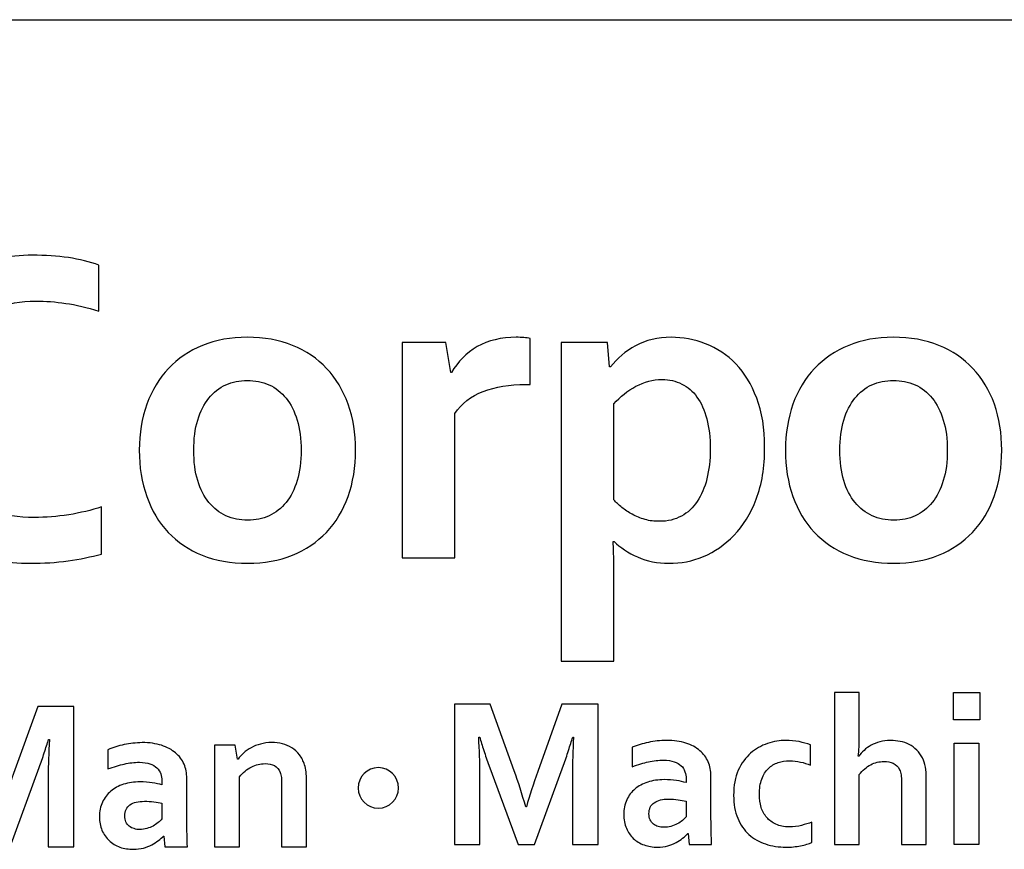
# Model space of a CAD drawing. Header units: inches. Extents: x 0 to 23.4, y 0 to 16.5.
# Tile 20 of 24: x 21.077 to 21.563, y 2.976 to 3.386. Entities that reach past the tile are written whole.
import ezdxf

# ---------------------------------------------------------------- set-up
doc = ezdxf.new("R2010")
doc.units = ezdxf.units.IN
doc.header["$LTSCALE"] = 1.28622
doc.header["$MEASUREMENT"] = 0
doc.layers.add('PRT0004-FORMAT', color=7, linetype='CONTINUOUS')

# ---------------------------------------------------------------- blocks, each defined once
blk = doc.blocks.new('M2I_CORP_CI_01_BL1', base_point=(21.20857, 3.14513))
at = {"layer": 'PRT0004-FORMAT', "color": 7, "linetype": 'CONTINUOUS'}
for p, q in [((21.53833, 3.05341), (21.55131, 3.05341)), ((21.53833, 3.04005), (21.53833, 3.05341)), ((21.55131, 3.05341), (21.55131, 3.04005)), ((21.55131, 3.04005), (21.53833, 3.04005)), ((21.53869, 3.02853), (21.55092, 3.02853)), ((21.53869, 2.97837), (21.53869, 3.02853)), ((21.55092, 3.02853), (21.55092, 2.97837)), ((21.55092, 2.97837), (21.53869, 2.97837))]:
    blk.add_line(p, q, dxfattribs=at)
for points, knots in [([(21.08495, 3.24683), (21.07763, 3.24683), (21.07097, 3.24559), (21.06472, 3.24315), (21.05854, 3.24078), (21.05324, 3.23726), (21.04885, 3.23265), (21.04436, 3.22803), (21.04091, 3.22233), (21.03847, 3.21563), (21.036, 3.2089), (21.03473, 3.20116), (21.03473, 3.19247), (21.03473, 3.18379), (21.03587, 3.17621), (21.03815, 3.16964), (21.04042, 3.1631), (21.04368, 3.1576), (21.0479, 3.15318), (21.05213, 3.14889), (21.0573, 3.1456), (21.06342, 3.14326), (21.0695, 3.14111), (21.07646, 3.13994), (21.08417, 3.13994), (21.08983, 3.13994), (21.09549, 3.14043), (21.10122, 3.14131), (21.10701, 3.14218), (21.11241, 3.14355), (21.11748, 3.14518), (21.11748, 3.14518), (21.11748, 3.12189), (21.11748, 3.12189), (21.11231, 3.12052), (21.10681, 3.11932), (21.10089, 3.1185), (21.09497, 3.11766), (21.08882, 3.1173), (21.08245, 3.1173), (21.07006, 3.1173), (21.05906, 3.11899), (21.04973, 3.12263), (21.04019, 3.12618), (21.03226, 3.13112), (21.02601, 3.13766), (21.01967, 3.14397), (21.01492, 3.15185), (21.01177, 3.16079), (21.00858, 3.16983), (21.00698, 3.17992), (21.00698, 3.19085), (21.00698, 3.20191), (21.00871, 3.21228), (21.01209, 3.22185), (21.01551, 3.23151), (21.02039, 3.23977), (21.02679, 3.24683), (21.03323, 3.25376), (21.0412, 3.25938), (21.0508, 3.26332), (21.06043, 3.26742), (21.07132, 3.26937), (21.08339, 3.2695), (21.0897, 3.2695), (21.09553, 3.26911), (21.10109, 3.2683), (21.10665, 3.26742), (21.11166, 3.26621), (21.11612, 3.26462), (21.11612, 3.26462), (21.11612, 3.24182), (21.11612, 3.24182), (21.11026, 3.24371), (21.10483, 3.24501), (21.09979, 3.24569), (21.09474, 3.2465), (21.08983, 3.24683), (21.08495, 3.24683)], [0, 0, 0, 0, 1, 1, 1, 2, 2, 2, 3, 3, 3, 4, 4, 4, 5, 5, 5, 6, 6, 6, 7, 7, 7, 8, 8, 8, 9, 9, 9, 10, 10, 10, 11, 11, 11, 12, 12, 12, 13, 13, 13, 14, 14, 14, 15, 15, 15, 16, 16, 16, 17, 17, 17, 18, 18, 18, 19, 19, 19, 20, 20, 20, 21, 21, 21, 22, 22, 22, 23, 23, 23, 24, 24, 24, 25, 25, 25, 26, 26, 26, 26]), ([(21.24298, 3.17315), (21.24298, 3.16479), (21.24171, 3.15721), (21.23924, 3.15035), (21.23676, 3.14336), (21.23315, 3.13747), (21.22853, 3.13259), (21.22391, 3.12777), (21.21829, 3.124), (21.21172, 3.12127), (21.20515, 3.11863), (21.19773, 3.1173), (21.18963, 3.1173), (21.18134, 3.1173), (21.17376, 3.11863), (21.16719, 3.12127), (21.16061, 3.124), (21.15505, 3.12777), (21.15037, 3.13259), (21.14581, 3.13747), (21.1422, 3.14336), (21.13983, 3.15035), (21.13732, 3.15721), (21.13609, 3.16479), (21.13609, 3.17315), (21.13609, 3.18148), (21.13736, 3.18906), (21.13983, 3.19595), (21.14233, 3.20278), (21.14591, 3.2087), (21.15056, 3.21352), (21.15518, 3.21846), (21.16078, 3.2222), (21.16738, 3.22497), (21.17398, 3.22764), (21.18134, 3.22894), (21.1894, 3.22894), (21.19773, 3.22894), (21.20524, 3.22764), (21.21185, 3.22497), (21.21848, 3.2222), (21.22411, 3.21846), (21.22866, 3.21352), (21.23328, 3.2087), (21.23683, 3.20278), (21.23927, 3.19595), (21.24171, 3.18906), (21.24298, 3.18148), (21.24298, 3.17315)], [0, 0, 0, 0, 1, 1, 1, 2, 2, 2, 3, 3, 3, 4, 4, 4, 5, 5, 5, 6, 6, 6, 7, 7, 7, 8, 8, 8, 9, 9, 9, 10, 10, 10, 11, 11, 11, 12, 12, 12, 13, 13, 13, 14, 14, 14, 15, 15, 15, 16, 16, 16, 16]), ([(21.32918, 3.20571), (21.32918, 3.20571), (21.327, 3.20571), (21.327, 3.20571), (21.31899, 3.20571), (21.312, 3.20448), (21.30602, 3.20223), (21.29993, 3.19982), (21.29531, 3.19612), (21.292, 3.19127), (21.292, 3.19127), (21.292, 3.12), (21.292, 3.12), (21.292, 3.12), (21.26604, 3.12), (21.26604, 3.12), (21.26604, 3.12), (21.26604, 3.22637), (21.26604, 3.22637), (21.26604, 3.22637), (21.28751, 3.22637), (21.28751, 3.22637), (21.28751, 3.22637), (21.28995, 3.21157), (21.28995, 3.21157), (21.28995, 3.21157), (21.29034, 3.21157), (21.29034, 3.21157), (21.29349, 3.2169), (21.29766, 3.22113), (21.30309, 3.22435), (21.30846, 3.22734), (21.31486, 3.22894), (21.32235, 3.22894), (21.32501, 3.22894), (21.32735, 3.22874), (21.32918, 3.22838), (21.32918, 3.22838), (21.32918, 3.20571), (21.32918, 3.20571)], [0, 0, 0, 0, 1, 1, 1, 2, 2, 2, 3, 3, 3, 4, 4, 4, 5, 5, 5, 6, 6, 6, 7, 7, 7, 8, 8, 8, 9, 9, 9, 10, 10, 10, 11, 11, 11, 12, 12, 12, 13, 13, 13, 13]), ([(21.39771, 3.1173), (21.39202, 3.1173), (21.38688, 3.11824), (21.38226, 3.12042), (21.37758, 3.1225), (21.37367, 3.12501), (21.37065, 3.12813), (21.37065, 3.12813), (21.37023, 3.12813), (21.37023, 3.12813), (21.37029, 3.12667), (21.37039, 3.12462), (21.37039, 3.12189), (21.37058, 3.11925), (21.37058, 3.11636), (21.37058, 3.1132), (21.37058, 3.1132), (21.37058, 3.06903), (21.37058, 3.06903), (21.37058, 3.06903), (21.34456, 3.06903), (21.34456, 3.06903), (21.34456, 3.06903), (21.34456, 3.22637), (21.34456, 3.22637), (21.34456, 3.22637), (21.36733, 3.22637), (21.36733, 3.22637), (21.36733, 3.22637), (21.36841, 3.2143), (21.36841, 3.2143), (21.36841, 3.2143), (21.36896, 3.2143), (21.36896, 3.2143), (21.37215, 3.21859), (21.37628, 3.22201), (21.38129, 3.22474), (21.38633, 3.22757), (21.39218, 3.22894), (21.39888, 3.22894), (21.40464, 3.22894), (21.41027, 3.22783), (21.41583, 3.22575), (21.42149, 3.22347), (21.4265, 3.22025), (21.43086, 3.2158), (21.43509, 3.21134), (21.4385, 3.20571), (21.44111, 3.19888), (21.44381, 3.19208), (21.44504, 3.18392), (21.44504, 3.17465), (21.44504, 3.16479), (21.44368, 3.15624), (21.44088, 3.14902), (21.43811, 3.14179), (21.43444, 3.13587), (21.42988, 3.13112), (21.42533, 3.12644), (21.42035, 3.12299), (21.41482, 3.12059), (21.40923, 3.11837), (21.40363, 3.1173), (21.39771, 3.1173)], [0, 0, 0, 0, 1, 1, 1, 2, 2, 2, 3, 3, 3, 4, 4, 4, 5, 5, 5, 6, 6, 6, 7, 7, 7, 8, 8, 8, 9, 9, 9, 10, 10, 10, 11, 11, 11, 12, 12, 12, 13, 13, 13, 14, 14, 14, 15, 15, 15, 16, 16, 16, 17, 17, 17, 18, 18, 18, 19, 19, 19, 20, 20, 20, 21, 21, 21, 21]), ([(21.56218, 3.17315), (21.56218, 3.16479), (21.56094, 3.15721), (21.55844, 3.15035), (21.556, 3.14336), (21.55235, 3.13747), (21.54773, 3.13259), (21.54308, 3.12777), (21.53745, 3.124), (21.53092, 3.12127), (21.52428, 3.11863), (21.51696, 3.1173), (21.5089, 3.1173), (21.50047, 3.1173), (21.49302, 3.11863), (21.48639, 3.12127), (21.47978, 3.124), (21.47422, 3.12777), (21.4696, 3.13259), (21.46498, 3.13747), (21.46144, 3.14336), (21.45896, 3.15035), (21.45656, 3.15721), (21.45532, 3.16479), (21.45532, 3.17315), (21.45532, 3.18148), (21.45656, 3.18906), (21.45903, 3.19595), (21.4615, 3.20278), (21.46508, 3.2087), (21.46967, 3.21352), (21.47438, 3.21846), (21.47998, 3.2222), (21.48655, 3.22497), (21.49315, 3.22764), (21.50047, 3.22894), (21.5086, 3.22894), (21.51696, 3.22894), (21.52444, 3.22764), (21.53105, 3.22497), (21.53768, 3.2222), (21.54331, 3.21846), (21.5479, 3.21352), (21.55245, 3.2087), (21.55606, 3.20278), (21.5585, 3.19595), (21.56094, 3.18906), (21.56218, 3.18148), (21.56218, 3.17315)], [0, 0, 0, 0, 1, 1, 1, 2, 2, 2, 3, 3, 3, 4, 4, 4, 5, 5, 5, 6, 6, 6, 7, 7, 7, 8, 8, 8, 9, 9, 9, 10, 10, 10, 11, 11, 11, 12, 12, 12, 13, 13, 13, 14, 14, 14, 15, 15, 15, 16, 16, 16, 16]), ([(21.21604, 3.17315), (21.21604, 3.17871), (21.21546, 3.18366), (21.21409, 3.18802), (21.21279, 3.19238), (21.211, 3.19595), (21.20863, 3.19888), (21.20628, 3.20178), (21.20342, 3.20402), (21.20017, 3.20548), (21.19692, 3.20692), (21.19331, 3.2076), (21.1894, 3.2076), (21.18566, 3.2076), (21.18212, 3.20692), (21.17886, 3.20548), (21.17561, 3.20402), (21.17278, 3.20178), (21.17044, 3.19888), (21.16806, 3.19595), (21.16624, 3.19238), (21.16501, 3.18802), (21.16361, 3.18366), (21.16302, 3.17871), (21.16302, 3.17315), (21.16302, 3.16746), (21.16361, 3.16248), (21.16501, 3.15822), (21.16624, 3.15386), (21.16813, 3.15035), (21.1705, 3.14736), (21.17285, 3.14446), (21.17571, 3.14222), (21.17893, 3.14079), (21.18218, 3.13929), (21.18582, 3.13864), (21.18963, 3.13864), (21.19353, 3.13864), (21.19705, 3.13929), (21.2003, 3.14079), (21.20349, 3.14222), (21.20628, 3.14446), (21.20863, 3.14736), (21.211, 3.15035), (21.21279, 3.15386), (21.21409, 3.15822), (21.21546, 3.16248), (21.21604, 3.16746), (21.21604, 3.17315)], [0, 0, 0, 0, 1, 1, 1, 2, 2, 2, 3, 3, 3, 4, 4, 4, 5, 5, 5, 6, 6, 6, 7, 7, 7, 8, 8, 8, 9, 9, 9, 10, 10, 10, 11, 11, 11, 12, 12, 12, 13, 13, 13, 14, 14, 14, 15, 15, 15, 16, 16, 16, 16]), ([(21.39433, 3.20815), (21.38984, 3.20809), (21.38555, 3.20688), (21.38145, 3.20474), (21.37729, 3.20252), (21.37367, 3.19966), (21.37058, 3.19602), (21.37058, 3.19602), (21.37058, 3.14862), (21.37058, 3.14862), (21.37166, 3.14742), (21.37296, 3.14615), (21.37452, 3.14492), (21.37602, 3.14362), (21.37781, 3.14254), (21.37963, 3.1415), (21.38151, 3.14056), (21.38369, 3.13961), (21.38594, 3.13896), (21.38822, 3.13825), (21.39062, 3.13805), (21.39316, 3.13805), (21.39719, 3.13805), (21.40074, 3.13883), (21.40389, 3.14066), (21.40702, 3.14222), (21.40968, 3.14475), (21.4117, 3.14791), (21.41381, 3.1511), (21.41544, 3.15468), (21.41648, 3.15907), (21.41759, 3.16343), (21.41817, 3.16834), (21.41817, 3.17374), (21.41817, 3.17936), (21.41759, 3.18434), (21.41645, 3.18863), (21.41531, 3.19296), (21.41375, 3.19654), (21.4116, 3.1994), (21.40959, 3.20233), (21.40702, 3.20441), (21.40412, 3.20584), (21.40119, 3.20734), (21.39794, 3.20815), (21.39433, 3.20815)], [0, 0, 0, 0, 1, 1, 1, 2, 2, 2, 3, 3, 3, 4, 4, 4, 5, 5, 5, 6, 6, 6, 7, 7, 7, 8, 8, 8, 9, 9, 9, 10, 10, 10, 11, 11, 11, 12, 12, 12, 13, 13, 13, 14, 14, 14, 15, 15, 15, 15]), ([(21.53528, 3.17315), (21.53528, 3.17871), (21.53469, 3.18366), (21.53329, 3.18802), (21.53199, 3.19238), (21.53014, 3.19595), (21.52786, 3.19888), (21.52552, 3.20178), (21.52265, 3.20402), (21.51934, 3.20548), (21.51608, 3.20692), (21.51241, 3.2076), (21.5086, 3.2076), (21.50483, 3.2076), (21.50128, 3.20692), (21.49803, 3.20548), (21.49478, 3.20402), (21.49192, 3.20178), (21.48964, 3.19888), (21.4873, 3.19595), (21.48544, 3.19238), (21.48414, 3.18802), (21.48284, 3.18366), (21.48216, 3.17871), (21.48216, 3.17315), (21.48216, 3.16746), (21.48284, 3.16248), (21.48414, 3.15822), (21.48544, 3.15386), (21.4873, 3.15035), (21.48967, 3.14736), (21.49205, 3.14446), (21.49488, 3.14222), (21.49816, 3.14079), (21.50141, 3.13929), (21.50496, 3.13864), (21.5089, 3.13864), (21.51277, 3.13864), (21.51628, 3.13929), (21.51947, 3.14079), (21.52269, 3.14222), (21.52552, 3.14446), (21.52786, 3.14736), (21.53014, 3.15035), (21.53199, 3.15386), (21.53329, 3.15822), (21.53469, 3.16248), (21.53528, 3.16746), (21.53528, 3.17315)], [0, 0, 0, 0, 1, 1, 1, 2, 2, 2, 3, 3, 3, 4, 4, 4, 5, 5, 5, 6, 6, 6, 7, 7, 7, 8, 8, 8, 9, 9, 9, 10, 10, 10, 11, 11, 11, 12, 12, 12, 13, 13, 13, 14, 14, 14, 15, 15, 15, 16, 16, 16, 16]), ([(21.49179, 3.03292), (21.49179, 3.03025), (21.49179, 3.02817), (21.49166, 3.02661), (21.49162, 3.02485), (21.49152, 3.02333), (21.4913, 3.02199), (21.4913, 3.02199), (21.49152, 3.02199), (21.49152, 3.02199), (21.49221, 3.02297), (21.49309, 3.02391), (21.49413, 3.02492), (21.49517, 3.02586), (21.49634, 3.02668), (21.49761, 3.02742), (21.49891, 3.02811), (21.50034, 3.02856), (21.50197, 3.02912), (21.50353, 3.02957), (21.50525, 3.0298), (21.5072, 3.0298), (21.5089, 3.0298), (21.51046, 3.0296), (21.51202, 3.02934), (21.51361, 3.02899), (21.51511, 3.02853), (21.51641, 3.02778), (21.51778, 3.0271), (21.51908, 3.02622), (21.52015, 3.02505), (21.52135, 3.02398), (21.5222, 3.02268), (21.52301, 3.02115), (21.5237, 3.01981), (21.52412, 3.01835), (21.52444, 3.01666), (21.52477, 3.0151), (21.5249, 3.01298), (21.5249, 3.01067), (21.5249, 3.01067), (21.5249, 2.97837), (21.5249, 2.97837), (21.5249, 2.97837), (21.51264, 2.97837), (21.51264, 2.97837), (21.51264, 2.97837), (21.51264, 3.00898), (21.51264, 3.00898), (21.51264, 3.01061), (21.51257, 3.01175), (21.51241, 3.01285), (21.51228, 3.0138), (21.51208, 3.01461), (21.51172, 3.01536), (21.51101, 3.01679), (21.50994, 3.01793), (21.5086, 3.01854), (21.50727, 3.01923), (21.50571, 3.01942), (21.50405, 3.01942), (21.50164, 3.01942), (21.49943, 3.0189), (21.49741, 3.0178), (21.49536, 3.01666), (21.49351, 3.0151), (21.49179, 3.01292), (21.49179, 3.01292), (21.49179, 2.97837), (21.49179, 2.97837), (21.49179, 2.97837), (21.47959, 2.97837), (21.47959, 2.97837), (21.47959, 2.97837), (21.47959, 3.05341), (21.47959, 3.05341), (21.47959, 3.05341), (21.49179, 3.05341), (21.49179, 3.05341), (21.49179, 3.05341), (21.49179, 3.03292), (21.49179, 3.03292)], [0, 0, 0, 0, 1, 1, 1, 2, 2, 2, 3, 3, 3, 4, 4, 4, 5, 5, 5, 6, 6, 6, 7, 7, 7, 8, 8, 8, 9, 9, 9, 10, 10, 10, 11, 11, 11, 12, 12, 12, 13, 13, 13, 14, 14, 14, 15, 15, 15, 16, 16, 16, 17, 17, 17, 18, 18, 18, 19, 19, 19, 20, 20, 20, 21, 21, 21, 22, 22, 22, 23, 23, 23, 24, 24, 24, 25, 25, 25, 26, 26, 26, 27, 27, 27, 27]), ([(21.06836, 2.99587), (21.06986, 3.00137), (21.07178, 3.00722), (21.07402, 3.01344), (21.07402, 3.01344), (21.08593, 3.04658), (21.08593, 3.04658), (21.08593, 3.04658), (21.10372, 3.04658), (21.10372, 3.04658), (21.10372, 3.04658), (21.10372, 2.97727), (21.10372, 2.97727), (21.10372, 2.97727), (21.0911, 2.97727), (21.0911, 2.97727), (21.0911, 2.97727), (21.0911, 3.01236), (21.0911, 3.01236), (21.0911, 3.01757), (21.09133, 3.02349), (21.09169, 3.03025), (21.09169, 3.03025), (21.09126, 3.03025), (21.09126, 3.03025), (21.09061, 3.0283), (21.08996, 3.02616), (21.08915, 3.02362), (21.08834, 3.02118), (21.08752, 3.0188), (21.08665, 3.0165), (21.08665, 3.0165), (21.0724, 2.97727), (21.0724, 2.97727), (21.0724, 2.97727), (21.06417, 2.97727), (21.06417, 2.97727), (21.06417, 2.97727), (21.04982, 3.0165), (21.04982, 3.0165), (21.04898, 3.0188), (21.04813, 3.02118), (21.04735, 3.02362), (21.04657, 3.02616), (21.04585, 3.0283), (21.04527, 3.03025), (21.04527, 3.03025), (21.04481, 3.03025), (21.04481, 3.03025), (21.0452, 3.02391), (21.0454, 3.01799), (21.0454, 3.01243), (21.0454, 3.01243), (21.0454, 2.97727), (21.0454, 2.97727), (21.0454, 2.97727), (21.03275, 2.97727), (21.03275, 2.97727), (21.03275, 2.97727), (21.03275, 3.04658), (21.03275, 3.04658), (21.03275, 3.04658), (21.05041, 3.04658), (21.05041, 3.04658), (21.05041, 3.04658), (21.06241, 3.01363), (21.06241, 3.01363), (21.0644, 3.0081), (21.06628, 3.00225), (21.06804, 2.99587), (21.06804, 2.99587), (21.06836, 2.99587), (21.06836, 2.99587)], [0, 0, 0, 0, 1, 1, 1, 2, 2, 2, 3, 3, 3, 4, 4, 4, 5, 5, 5, 6, 6, 6, 7, 7, 7, 8, 8, 8, 9, 9, 9, 10, 10, 10, 11, 11, 11, 12, 12, 12, 13, 13, 13, 14, 14, 14, 15, 15, 15, 16, 16, 16, 17, 17, 17, 18, 18, 18, 19, 19, 19, 20, 20, 20, 21, 21, 21, 22, 22, 22, 23, 23, 23, 24, 24, 24, 24]), ([(21.32735, 2.99704), (21.32885, 3.00244), (21.33074, 3.00827), (21.33298, 3.01451), (21.33298, 3.01451), (21.34492, 3.04766), (21.34492, 3.04766), (21.34492, 3.04766), (21.36271, 3.04766), (21.36271, 3.04766), (21.36271, 3.04766), (21.36271, 2.97837), (21.36271, 2.97837), (21.36271, 2.97837), (21.35009, 2.97837), (21.35009, 2.97837), (21.35009, 2.97837), (21.35009, 3.01353), (21.35009, 3.01353), (21.35009, 3.01858), (21.35029, 3.02466), (21.35064, 3.03143), (21.35064, 3.03143), (21.35022, 3.03143), (21.35022, 3.03143), (21.3496, 3.02947), (21.34892, 3.02726), (21.34811, 3.02485), (21.34736, 3.02235), (21.34655, 3.01998), (21.3456, 3.01757), (21.3456, 3.01757), (21.33132, 2.97837), (21.33132, 2.97837), (21.33132, 2.97837), (21.32322, 2.97837), (21.32322, 2.97837), (21.32322, 2.97837), (21.30872, 3.01757), (21.30872, 3.01757), (21.30794, 3.01998), (21.30706, 3.02235), (21.30631, 3.02485), (21.30553, 3.02726), (21.30478, 3.02947), (21.30426, 3.03143), (21.30426, 3.03143), (21.3038, 3.03143), (21.3038, 3.03143), (21.30413, 3.02505), (21.30439, 3.01906), (21.30439, 3.0136), (21.30439, 3.0136), (21.30439, 2.97837), (21.30439, 2.97837), (21.30439, 2.97837), (21.29177, 2.97837), (21.29177, 2.97837), (21.29177, 2.97837), (21.29177, 3.04766), (21.29177, 3.04766), (21.29177, 3.04766), (21.30943, 3.04766), (21.30943, 3.04766), (21.30943, 3.04766), (21.32134, 3.0148), (21.32134, 3.0148), (21.32335, 3.00921), (21.32524, 3.00326), (21.327, 2.99704), (21.327, 2.99704), (21.32735, 2.99704), (21.32735, 2.99704)], [0, 0, 0, 0, 1, 1, 1, 2, 2, 2, 3, 3, 3, 4, 4, 4, 5, 5, 5, 6, 6, 6, 7, 7, 7, 8, 8, 8, 9, 9, 9, 10, 10, 10, 11, 11, 11, 12, 12, 12, 13, 13, 13, 14, 14, 14, 15, 15, 15, 16, 16, 16, 17, 17, 17, 18, 18, 18, 19, 19, 19, 20, 20, 20, 21, 21, 21, 22, 22, 22, 23, 23, 23, 24, 24, 24, 24]), ([(21.14825, 2.98257), (21.14825, 2.98257), (21.14806, 2.98257), (21.14806, 2.98257), (21.14738, 2.98188), (21.14656, 2.98114), (21.14559, 2.98036), (21.14458, 2.97964), (21.1435, 2.97896), (21.14227, 2.97818), (21.141, 2.97762), (21.13963, 2.97701), (21.13814, 2.97662), (21.13658, 2.97629), (21.13498, 2.97603), (21.13323, 2.97603), (21.13082, 2.97603), (21.12861, 2.97642), (21.12652, 2.97707), (21.12444, 2.97782), (21.12265, 2.97896), (21.12122, 2.98036), (21.11979, 2.98175), (21.11859, 2.98338), (21.11764, 2.98543), (21.11683, 2.98735), (21.11644, 2.98963), (21.11644, 2.99213), (21.11644, 2.9948), (21.1169, 2.99717), (21.1179, 2.99929), (21.11895, 3.00143), (21.12025, 3.00326), (21.12204, 3.00469), (21.12376, 3.00625), (21.12587, 3.00739), (21.12838, 3.00817), (21.13082, 3.00898), (21.13352, 3.00931), (21.13645, 3.00931), (21.13866, 3.00931), (21.14064, 3.00921), (21.1425, 3.00888), (21.14432, 3.00862), (21.14591, 3.00827), (21.14731, 3.00788), (21.14731, 3.00788), (21.14731, 3.00996), (21.14731, 3.00996), (21.14731, 3.01106), (21.14708, 3.01223), (21.14669, 3.01331), (21.1463, 3.01435), (21.14565, 3.01536), (21.14481, 3.01623), (21.1439, 3.01708), (21.14272, 3.0178), (21.14139, 3.01828), (21.13999, 3.01874), (21.13817, 3.01903), (21.13619, 3.01903), (21.13365, 3.01903), (21.13121, 3.01874), (21.1287, 3.01812), (21.1262, 3.0176), (21.12353, 3.01679), (21.1206, 3.01571), (21.1206, 3.01571), (21.1206, 3.02518), (21.1206, 3.02518), (21.12314, 3.02642), (21.12581, 3.0272), (21.12867, 3.02778), (21.1315, 3.0283), (21.1344, 3.02856), (21.13758, 3.02876), (21.1412, 3.02876), (21.14442, 3.02824), (21.14708, 3.02742), (21.14991, 3.02651), (21.15222, 3.02518), (21.15401, 3.02362), (21.1559, 3.02215), (21.1573, 3.02027), (21.15821, 3.01812), (21.15912, 3.01594), (21.15954, 3.01363), (21.15954, 3.01106), (21.15954, 3.01106), (21.15954, 2.9922), (21.15954, 2.9922), (21.15954, 2.98894), (21.15957, 2.98608), (21.1597, 2.98374), (21.1597, 2.98136), (21.15983, 2.97919), (21.1599, 2.97727), (21.1599, 2.97727), (21.14877, 2.97727), (21.14877, 2.97727), (21.14877, 2.97727), (21.14825, 2.98257), (21.14825, 2.98257)], [0, 0, 0, 0, 1, 1, 1, 2, 2, 2, 3, 3, 3, 4, 4, 4, 5, 5, 5, 6, 6, 6, 7, 7, 7, 8, 8, 8, 9, 9, 9, 10, 10, 10, 11, 11, 11, 12, 12, 12, 13, 13, 13, 14, 14, 14, 15, 15, 15, 16, 16, 16, 17, 17, 17, 18, 18, 18, 19, 19, 19, 20, 20, 20, 21, 21, 21, 22, 22, 22, 23, 23, 23, 24, 24, 24, 25, 25, 25, 26, 26, 26, 27, 27, 27, 28, 28, 28, 29, 29, 29, 30, 30, 30, 31, 31, 31, 32, 32, 32, 33, 33, 33, 34, 34, 34, 34]), ([(21.18462, 3.02056), (21.18462, 3.02056), (21.18488, 3.02056), (21.18488, 3.02056), (21.1856, 3.02154), (21.18651, 3.02255), (21.18755, 3.02349), (21.18872, 3.02459), (21.18989, 3.02547), (21.19142, 3.02622), (21.19279, 3.02697), (21.19425, 3.02765), (21.19604, 3.02804), (21.19773, 3.02853), (21.19955, 3.02876), (21.2015, 3.02876), (21.20329, 3.02876), (21.20508, 3.02853), (21.2068, 3.02811), (21.20846, 3.02772), (21.20999, 3.0271), (21.21149, 3.02616), (21.21286, 3.02534), (21.21416, 3.02411), (21.2152, 3.02268), (21.21634, 3.02128), (21.21715, 3.01968), (21.21773, 3.0178), (21.21816, 3.01666), (21.21832, 3.01558), (21.21848, 3.01422), (21.21865, 3.01298), (21.21865, 3.01145), (21.21865, 3.00996), (21.21865, 3.00996), (21.21865, 2.97727), (21.21865, 2.97727), (21.21865, 2.97727), (21.20635, 2.97727), (21.20635, 2.97727), (21.20635, 2.97727), (21.20635, 3.00804), (21.20635, 3.00804), (21.20635, 3.00931), (21.20635, 3.01051), (21.20628, 3.01142), (21.20612, 3.01236), (21.20602, 3.01324), (21.20567, 3.01399), (21.20508, 3.01558), (21.20417, 3.01666), (21.20284, 3.01737), (21.20163, 3.01812), (21.2001, 3.01835), (21.19825, 3.01835), (21.19591, 3.01835), (21.19366, 3.01786), (21.19145, 3.01666), (21.18924, 3.01568), (21.18732, 3.01399), (21.1856, 3.01181), (21.1856, 3.01181), (21.1856, 2.97727), (21.1856, 2.97727), (21.1856, 2.97727), (21.1733, 2.97727), (21.1733, 2.97727), (21.1733, 2.97727), (21.1733, 3.02749), (21.1733, 3.02749), (21.1733, 3.02749), (21.18348, 3.02749), (21.18348, 3.02749), (21.18348, 3.02749), (21.18462, 3.02056), (21.18462, 3.02056)], [0, 0, 0, 0, 1, 1, 1, 2, 2, 2, 3, 3, 3, 4, 4, 4, 5, 5, 5, 6, 6, 6, 7, 7, 7, 8, 8, 8, 9, 9, 9, 10, 10, 10, 11, 11, 11, 12, 12, 12, 13, 13, 13, 14, 14, 14, 15, 15, 15, 16, 16, 16, 17, 17, 17, 18, 18, 18, 19, 19, 19, 20, 20, 20, 21, 21, 21, 22, 22, 22, 23, 23, 23, 24, 24, 24, 25, 25, 25, 25]), ([(21.40724, 2.9838), (21.40724, 2.9838), (21.40702, 2.9838), (21.40702, 2.9838), (21.4063, 2.98302), (21.40552, 2.98231), (21.40451, 2.98153), (21.40357, 2.98075), (21.40243, 2.98), (21.40126, 2.97938), (21.39996, 2.97873), (21.39859, 2.97808), (21.39713, 2.97772), (21.39563, 2.97727), (21.39397, 2.97707), (21.39218, 2.97707), (21.38978, 2.97707), (21.38753, 2.97746), (21.38555, 2.97818), (21.3834, 2.97896), (21.38158, 2.98), (21.38015, 2.98143), (21.37872, 2.98286), (21.37758, 2.98452), (21.37673, 2.98641), (21.37589, 2.98849), (21.3754, 2.9908), (21.3754, 2.99314), (21.3754, 2.99587), (21.37589, 2.99831), (21.3769, 3.00043), (21.37787, 3.00261), (21.3793, 3.00439), (21.38096, 3.00579), (21.38275, 3.00732), (21.38486, 3.00833), (21.38727, 3.00924), (21.38978, 3.01002), (21.39251, 3.01044), (21.3954, 3.01044), (21.39758, 3.01044), (21.39957, 3.01018), (21.40145, 3.01002), (21.40328, 3.00973), (21.40484, 3.00931), (21.4063, 3.00898), (21.4063, 3.00898), (21.4063, 3.01093), (21.4063, 3.01093), (21.4063, 3.01217), (21.40607, 3.01331), (21.40568, 3.01435), (21.40529, 3.01558), (21.40464, 3.0165), (21.40376, 3.01734), (21.40289, 3.01812), (21.40171, 3.0188), (21.40032, 3.01929), (21.39888, 3.01981), (21.39719, 3.02004), (21.39511, 3.02004), (21.39267, 3.02004), (21.39017, 3.01981), (21.3876, 3.01923), (21.38525, 3.01874), (21.38252, 3.01786), (21.37963, 3.01679), (21.37963, 3.01679), (21.37963, 3.02642), (21.37963, 3.02642), (21.38213, 3.02749), (21.3848, 3.02824), (21.3876, 3.02882), (21.39046, 3.02947), (21.39345, 3.02977), (21.39657, 3.0298), (21.40015, 3.0298), (21.40337, 3.02934), (21.40607, 3.02847), (21.40887, 3.02765), (21.41115, 3.02642), (21.413, 3.02472), (21.41482, 3.02329), (21.41622, 3.02128), (21.41713, 3.01923), (21.41811, 3.01708), (21.4185, 3.0148), (21.4185, 3.01223), (21.4185, 3.01223), (21.4185, 2.99337), (21.4185, 2.99337), (21.4185, 2.98998), (21.41863, 2.98712), (21.41863, 2.98478), (21.41869, 2.98244), (21.41876, 2.98023), (21.41879, 2.97837), (21.41879, 2.97837), (21.4077, 2.97837), (21.4077, 2.97837), (21.4077, 2.97837), (21.40724, 2.9838), (21.40724, 2.9838)], [0, 0, 0, 0, 1, 1, 1, 2, 2, 2, 3, 3, 3, 4, 4, 4, 5, 5, 5, 6, 6, 6, 7, 7, 7, 8, 8, 8, 9, 9, 9, 10, 10, 10, 11, 11, 11, 12, 12, 12, 13, 13, 13, 14, 14, 14, 15, 15, 15, 16, 16, 16, 17, 17, 17, 18, 18, 18, 19, 19, 19, 20, 20, 20, 21, 21, 21, 22, 22, 22, 23, 23, 23, 24, 24, 24, 25, 25, 25, 26, 26, 26, 27, 27, 27, 28, 28, 28, 29, 29, 29, 30, 30, 30, 31, 31, 31, 32, 32, 32, 33, 33, 33, 34, 34, 34, 34]), ([(21.4684, 2.97948), (21.46687, 2.97879), (21.46498, 2.97818), (21.46274, 2.97779), (21.46049, 2.9773), (21.45805, 2.97707), (21.45555, 2.97707), (21.45207, 2.97707), (21.44862, 2.97762), (21.44546, 2.97866), (21.44241, 2.97964), (21.43961, 2.9812), (21.43727, 2.98335), (21.43496, 2.98543), (21.43307, 2.98813), (21.43171, 2.99138), (21.43037, 2.99457), (21.42972, 2.99838), (21.42972, 3.00267), (21.42972, 3.00755), (21.43044, 3.01168), (21.43203, 3.0151), (21.43356, 3.01851), (21.43564, 3.02144), (21.43808, 3.02346), (21.44055, 3.0257), (21.44332, 3.02726), (21.44641, 3.02824), (21.4495, 3.02934), (21.45249, 3.0298), (21.45555, 3.0298), (21.45779, 3.0298), (21.45997, 3.02957), (21.46202, 3.02921), (21.46404, 3.02879), (21.46596, 3.02824), (21.46768, 3.02765), (21.46768, 3.02765), (21.46768, 3.0176), (21.46768, 3.0176), (21.46609, 3.01828), (21.46446, 3.0188), (21.46277, 3.01913), (21.46111, 3.01955), (21.45926, 3.01978), (21.45731, 3.01978), (21.45539, 3.01978), (21.45343, 3.01942), (21.45165, 3.0189), (21.44986, 3.01828), (21.44829, 3.01734), (21.44686, 3.01597), (21.4455, 3.01461), (21.44442, 3.01298), (21.44361, 3.01074), (21.4428, 3.00862), (21.44241, 3.00599), (21.44241, 3.003), (21.44241, 3.00078), (21.44273, 2.9988), (21.44332, 2.99675), (21.4439, 2.9948), (21.44485, 2.99314), (21.44608, 2.99171), (21.44722, 2.99044), (21.44875, 2.98924), (21.45064, 2.98842), (21.45243, 2.98748), (21.45457, 2.98712), (21.45714, 2.98712), (21.45939, 2.98712), (21.46144, 2.98735), (21.46323, 2.98784), (21.46505, 2.98836), (21.4668, 2.98881), (21.4684, 2.98946), (21.4684, 2.98946), (21.4684, 2.97948), (21.4684, 2.97948)], [0, 0, 0, 0, 1, 1, 1, 2, 2, 2, 3, 3, 3, 4, 4, 4, 5, 5, 5, 6, 6, 6, 7, 7, 7, 8, 8, 8, 9, 9, 9, 10, 10, 10, 11, 11, 11, 12, 12, 12, 13, 13, 13, 14, 14, 14, 15, 15, 15, 16, 16, 16, 17, 17, 17, 18, 18, 18, 19, 19, 19, 20, 20, 20, 21, 21, 21, 22, 22, 22, 23, 23, 23, 24, 24, 24, 25, 25, 25, 26, 26, 26, 26]), ([(21.26418, 3.00631), (21.26418, 3.00078), (21.2597, 2.99639), (21.2542, 2.99639), (21.2487, 2.99639), (21.24421, 3.00078), (21.24421, 3.00631), (21.24421, 3.01188), (21.2487, 3.01636), (21.2542, 3.01636), (21.2597, 3.01636), (21.26418, 3.01188), (21.26418, 3.00631)], [0, 0, 0, 0, 1, 1, 1, 2, 2, 2, 3, 3, 3, 4, 4, 4, 4]), ([(21.14731, 2.9988), (21.14611, 2.99899), (21.14481, 2.99919), (21.14328, 2.99948), (21.14178, 2.99974), (21.14022, 2.99974), (21.13866, 2.99974), (21.13563, 2.99974), (21.13329, 2.99919), (21.1315, 2.99805), (21.12978, 2.99675), (21.12893, 2.99493), (21.12893, 2.99255), (21.12893, 2.99148), (21.12913, 2.99044), (21.12952, 2.98956), (21.12988, 2.98868), (21.13036, 2.98797), (21.13108, 2.98745), (21.13183, 2.98693), (21.13264, 2.98641), (21.13352, 2.98624), (21.13433, 2.98592), (21.13537, 2.98579), (21.13635, 2.98579), (21.13758, 2.98579), (21.13872, 2.98595), (21.13983, 2.98631), (21.14093, 2.98663), (21.14194, 2.98709), (21.14289, 2.98745), (21.14376, 2.98807), (21.14464, 2.98862), (21.14536, 2.9892), (21.14617, 2.98976), (21.14672, 2.9905), (21.14731, 2.99106), (21.14731, 2.99106), (21.14731, 2.9988), (21.14731, 2.9988)], [0, 0, 0, 0, 1, 1, 1, 2, 2, 2, 3, 3, 3, 4, 4, 4, 5, 5, 5, 6, 6, 6, 7, 7, 7, 8, 8, 8, 9, 9, 9, 10, 10, 10, 11, 11, 11, 12, 12, 12, 13, 13, 13, 13]), ([(21.4063, 2.99974), (21.40506, 3.00004), (21.40373, 3.0003), (21.40227, 3.00049), (21.40071, 3.00075), (21.39918, 3.00082), (21.39758, 3.00082), (21.39459, 3.00082), (21.39228, 3.0003), (21.39052, 2.99906), (21.3887, 2.99792), (21.38789, 2.996), (21.38789, 2.99363), (21.38789, 2.99249), (21.38808, 2.99148), (21.38851, 2.99064), (21.38883, 2.98976), (21.38942, 2.98907), (21.39013, 2.98852), (21.39072, 2.98797), (21.39163, 2.98748), (21.39251, 2.98732), (21.39335, 2.98709), (21.39427, 2.98693), (21.39527, 2.98693), (21.39657, 2.98693), (21.39765, 2.98709), (21.39875, 2.98735), (21.39989, 2.98761), (21.40093, 2.98813), (21.40188, 2.98868), (21.40289, 2.98907), (21.40367, 2.98963), (21.40438, 2.99024), (21.4051, 2.99099), (21.40575, 2.99151), (21.4063, 2.99213), (21.4063, 2.99213), (21.4063, 2.99974), (21.4063, 2.99974)], [0, 0, 0, 0, 1, 1, 1, 2, 2, 2, 3, 3, 3, 4, 4, 4, 5, 5, 5, 6, 6, 6, 7, 7, 7, 8, 8, 8, 9, 9, 9, 10, 10, 10, 11, 11, 11, 12, 12, 12, 13, 13, 13, 13])]:
    blk.add_open_spline(points, degree=3, knots=knots, dxfattribs=at)

msp = doc.modelspace()

# ---------------------------------------------------------------- linework, layer by layer
at = {"layer": 'PRT0004-FORMAT', "color": 2, "linetype": 'CONTINUOUS'}
msp.add_line((17.677165, 3.385826), (22.401574, 3.385826), dxfattribs=at)

# ---------------------------------------------------------------- block references
msp.add_blockref('M2I_CORP_CI_01_BL1', (21.208572, 3.145128), dxfattribs=at)

doc.saveas('drawing.dxf')
